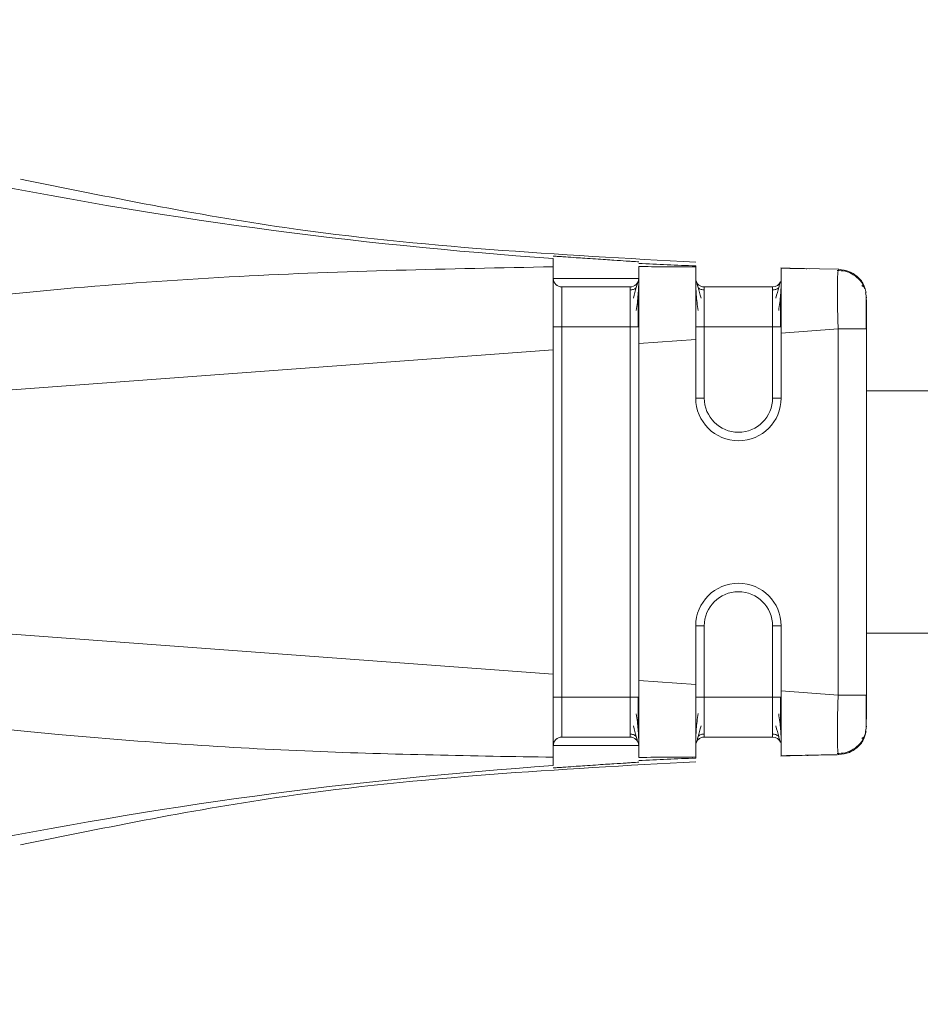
# Model space of a CAD drawing. Header units: millimetres. Extents: x -450 to 1926, y -64 to 425.
# Tile 34 of 41: x 1059 to 1074, y 156 to 173. Entities that reach past the tile are written whole.
import ezdxf

# ---------------------------------------------------------------- set-up
doc = ezdxf.new("R2010")
doc.units = ezdxf.units.MM
doc.linetypes.add('SLD-Solid', pattern=[0])

msp = doc.modelspace()

# ---------------------------------------------------------------- linework, layer by layer
at = {"color": 7, "linetype": 'SLD-Solid', "lineweight": 18}
for p, q in [((1072.417, 168.855), (1071.921, 168.868)), ((1072.936, 168.844), (1071.927, 168.863)), ((1072.936, 168.844), (1072.928, 168.824)), ((1072.928, 168.823), (1072.936, 168.844)), ((1069.277, 168.535), (1068.077, 168.535)), ((1071.777, 168.535), (1070.577, 168.535)), ((1073.427, 168.344), (1073.408, 168.437)), ((1068.077, 167.837), (1068.077, 161.333)), ((1069.277, 167.837), (1068.077, 167.837)), ((1069.277, 161.333), (1069.277, 167.837)), ((1070.577, 167.837), (1070.577, 166.585)), ((1071.777, 167.837), (1070.577, 167.837)), ((1071.777, 166.585), (1071.777, 167.837)), ((1072.927, 167.8), (1071.927, 167.726)), ((1072.927, 167.8), (1072.927, 161.37)), ((1073.427, 167.8), (1073.409, 167.8)), ((1073.427, 167.8), (1073.427, 161.37)), ((1071.927, 167.726), (1071.927, 166.585)), ((1070.427, 167.615), (1069.427, 167.541)), ((1069.427, 167.541), (1069.427, 161.629)), ((1070.427, 167.615), (1070.427, 166.585)), ((1067.927, 167.43), (1052.732, 166.307)), ((1067.927, 167.43), (1067.927, 161.74)), ((1073.427, 166.71), (1143.539, 166.71)), ((1067.927, 161.74), (1052.732, 162.863)), ((1070.427, 162.585), (1070.427, 161.555)), ((1070.577, 162.585), (1070.577, 161.333)), ((1071.777, 161.333), (1071.777, 162.585)), ((1071.927, 162.585), (1071.927, 161.444)), ((1073.427, 162.46), (1143.539, 162.46)), ((1070.427, 161.555), (1069.427, 161.629)), ((1072.927, 161.37), (1071.927, 161.444)), ((1069.277, 161.333), (1068.077, 161.333)), ((1071.777, 161.333), (1070.577, 161.333)), ((1073.427, 160.826), (1073.408, 160.733)), ((1073.427, 160.825), (1073.408, 160.733)), ((1073.418, 160.78), (1073.418, 160.826)), ((1069.277, 160.635), (1068.077, 160.635)), ((1068.077, 160.635), (1068.077, 160.635)), ((1069.277, 160.635), (1069.277, 160.635)), ((1071.777, 160.635), (1070.577, 160.635)), ((1070.577, 160.635), (1070.577, 160.635)), ((1071.777, 160.635), (1070.577, 160.635)), ((1071.777, 160.635), (1071.777, 160.635)), ((1067.927, 160.134), (1067.927, 160.281)), ((1071.921, 160.301), (1072.417, 160.315)), ((1072.936, 160.326), (1071.927, 160.307)), ((1072.936, 160.326), (1071.927, 160.307)), ((1072.403, 160.314), (1072.376, 160.314)), ((1072.911, 160.325), (1072.414, 160.315)), ((1072.928, 160.346), (1072.936, 160.326)), ((1072.936, 160.326), (1072.928, 160.346)), ((1072.936, 160.326), (1072.936, 160.326))]:
    msp.add_line(p, q, dxfattribs=at)
at = {"color": 7, "linetype": 'SLD-Solid', "lineweight": 18, "flags": 128}
for points in [[(1069.427, 168.685), (1069.369, 168.685), (1069.207, 168.685), (1068.964, 168.685), (1068.677, 168.685), (1068.39, 168.685), (1068.146, 168.685), (1067.984, 168.685), (1067.927, 168.685)], [(1069.427, 167.837), (1069.424, 167.837), (1069.415, 167.837), (1069.401, 167.837), (1069.383, 167.837), (1069.36, 167.837), (1069.334, 167.837), (1069.306, 167.837), (1069.277, 167.837)], [(1071.927, 167.837), (1071.924, 167.837), (1071.915, 167.837), (1071.901, 167.837), (1071.883, 167.837), (1071.86, 167.837), (1071.834, 167.837), (1071.806, 167.837), (1071.777, 167.837)], [(1070.427, 166.585), (1070.429, 166.585), (1070.438, 166.585), (1070.452, 166.585), (1070.47, 166.585), (1070.493, 166.585), (1070.519, 166.585), (1070.547, 166.585), (1070.577, 166.585)], [(1071.927, 166.585), (1071.924, 166.585), (1071.915, 166.585), (1071.901, 166.585), (1071.883, 166.585), (1071.86, 166.585), (1071.834, 166.585), (1071.806, 166.585), (1071.777, 166.585)], [(1070.427, 162.585), (1070.429, 162.585), (1070.438, 162.585), (1070.452, 162.585), (1070.47, 162.585), (1070.493, 162.585), (1070.519, 162.585), (1070.547, 162.585), (1070.577, 162.585)], [(1071.927, 162.585), (1071.924, 162.585), (1071.915, 162.585), (1071.901, 162.585), (1071.883, 162.585), (1071.86, 162.585), (1071.834, 162.585), (1071.806, 162.585), (1071.777, 162.585)], [(1069.427, 161.333), (1069.424, 161.333), (1069.415, 161.333), (1069.401, 161.333), (1069.383, 161.333), (1069.36, 161.333), (1069.334, 161.333), (1069.306, 161.333), (1069.277, 161.333)], [(1071.927, 161.333), (1071.924, 161.333), (1071.915, 161.333), (1071.901, 161.333), (1071.883, 161.333), (1071.86, 161.333), (1071.834, 161.333), (1071.806, 161.333), (1071.777, 161.333)], [(1068.077, 160.635), (1068.122, 160.635), (1068.252, 160.635), (1068.447, 160.635), (1068.677, 160.635), (1068.906, 160.635), (1069.101, 160.635), (1069.231, 160.635), (1069.277, 160.635)], [(1067.927, 160.485), (1067.984, 160.485), (1068.146, 160.485), (1068.39, 160.485), (1068.677, 160.485), (1068.964, 160.485), (1069.207, 160.485), (1069.369, 160.485), (1069.427, 160.485)]]:
    msp.add_lwpolyline(points, dxfattribs=at)
at = {"color": 7, "linetype": 'SLD-Solid', "lineweight": 18}
for centre, radius, start, end in [((1073.385, 248.443), 79.595, 250.91073, 266.068), ((1073.351, 248.161), 79.311, 267.16361, 267.88671), ((1068.077, 168.685), 0.15, 180, 270), ((1069.277, 168.685), 0.15, 270, 0), ((1071.777, 168.685), 0.15, 270, 337.0433), ((1071.177, 166.585), 0.75, 180, 0), ((1071.177, 166.585), 0.75, 180, 0), ((1071.177, 166.585), 0.6, 180, 0), ((1071.177, 162.585), 0.75, 0, 180), ((1071.177, 162.585), 0.75, 0, 180), ((1071.177, 162.585), 0.6, 0, 180), ((1068.077, 160.485), 0.15, 90, 180), ((1069.277, 160.485), 0.15, 359.9972, 90), ((1069.277, 160.485), 0.15, 16.9966, 90), ((1071.777, 160.485), 0.15, 22.2311, 90), ((1071.777, 160.485), 0.15, 22.1624, 90), ((1073.352, 81.008), 79.312, 92.114, 92.83709), ((1073.386, 80.726), 79.595, 93.93271, 109.08989)]:
    msp.add_arc(centre, radius, start, end, dxfattribs=at)
for points, knots in [([(1070.43, 168.968), (1068.016, 169.101), (1064.028, 169.32), (1060.117, 170.114), (1058.573, 170.427)], [0, 0, 0, 0, 0.605271, 1, 1, 1, 1]), ([(1069.427, 168.975), (1069.416, 168.976), (1069.4, 168.978), (1069.304, 168.984), (1069.185, 168.991), (1069.026, 169.002), (1068.838, 169.014), (1068.664, 169.026), (1068.488, 169.038), (1068.306, 169.05), (1068.157, 169.061), (1068.045, 169.068), (1067.952, 169.075), (1067.937, 169.075), (1067.927, 169.076)], [0, 0, 0, 0, 0.123082, 0.18658, 0.251196, 0.361764, 0.428626, 0.503058, 0.584391, 0.652955, 0.751381, 0.816619, 0.879885, 1, 1, 1, 1]), ([(1067.927, 168.889), (1067.927, 168.935), (1067.927, 169.014), (1067.927, 169.029), (1067.927, 169.036)], [0, 0, 0, 0, 0.576678, 1, 1, 1, 1]), ([(1067.927, 168.889), (1066.089, 168.853), (1062.313, 168.779), (1057.628, 168.367), (1054.189, 167.885), (1052.348, 167.538), (1051.319, 167.284), (1050.842, 167.102), (1050.669, 167.005), (1050.601, 166.932), (1050.58, 166.888), (1050.58, 166.844), (1050.601, 166.802), (1050.64, 166.762), (1050.701, 166.722), (1050.85, 166.649), (1051.196, 166.547), (1051.848, 166.419), (1052.397, 166.349), (1052.732, 166.307)], [0, 0, 0, 0, 0.277155, 0.569443, 0.709642, 0.801656, 0.852577, 0.869317, 0.879228, 0.882226, 0.884534, 0.88657, 0.888768, 0.891502, 0.895083, 0.899771, 0.916626, 0.949186, 1, 1, 1, 1]), ([(1067.927, 168.375), (1067.927, 168.491), (1067.926, 168.727), (1067.926, 168.834), (1067.927, 168.889)], [0, 0, 0, 0, 0.490418, 1, 1, 1, 1]), ([(1069.427, 167.541), (1069.427, 167.702), (1069.427, 168.025), (1069.427, 168.447), (1069.427, 168.766), (1069.427, 168.85), (1069.427, 168.892)], [0, 0, 0, 0, 0.2508221, 0.5008245, 0.7509724, 1, 1, 1, 1]), ([(1070.427, 168.885), (1070.241, 168.886), (1069.908, 168.889), (1069.574, 168.891), (1069.427, 168.892)], [0, 0, 0, 0, 0.556487, 1, 1, 1, 1]), ([(1070.427, 167.615), (1070.426, 167.775), (1070.426, 168.09), (1070.427, 168.489), (1070.426, 168.787), (1070.426, 168.852), (1070.427, 168.885)], [0, 0, 0, 0, 0.2552155, 0.5005837, 0.7431346, 1, 1, 1, 1]), ([(1070.427, 168.885), (1070.427, 168.891), (1070.427, 168.901), (1070.427, 168.903), (1070.427, 168.904)], [0, 0, 0, 0, 0.566355, 1, 1, 1, 1]), ([(1071.927, 168.863), (1072.066, 168.861), (1072.375, 168.855), (1072.375, 168.855), (1072.376, 168.855)], [0, 0, 0, 0, 0.452475, 1, 1, 1, 1]), ([(1071.927, 167.726), (1071.927, 167.876), (1071.927, 168.176), (1071.927, 168.547), (1071.927, 168.817), (1071.927, 168.848), (1071.927, 168.863)], [0, 0, 0, 0, 0.2500976, 0.4998872, 0.7496188, 1, 1, 1, 1]), ([(1073.395, 168.504), (1073.393, 168.514), (1073.381, 168.587), (1073.288, 168.701), (1073.13, 168.818), (1073.001, 168.835), (1072.936, 168.844)], [0, 0, 0, 0, 0.049019, 0.366012, 0.683006, 1, 1, 1, 1]), ([(1073.391, 168.515), (1073.367, 168.561), (1073.319, 168.654), (1073.197, 168.755), (1073.056, 168.818), (1072.956, 168.822), (1072.908, 168.825)], [0, 0, 0, 0, 0.2557803, 0.5158251, 0.7673882, 1, 1, 1, 1]), ([(1072.928, 168.824), (1072.927, 168.823), (1072.924, 168.816), (1072.918, 168.742), (1072.912, 168.557), (1072.914, 168.27), (1072.92, 168.009), (1072.924, 167.87), (1072.927, 167.8)], [0, 0, 0, 0, 0.009725, 0.155004, 0.430002, 0.709353, 0.853403, 1, 1, 1, 1]), ([(1067.968, 168.583), (1067.969, 168.581), (1067.98, 168.564), (1068.019, 168.543), (1068.057, 168.537), (1068.077, 168.535)], [0, 0, 0, 0, 0.0383493, 0.5191746, 1, 1, 1, 1]), ([(1068.077, 168.535), (1068.077, 168.524), (1068.077, 168.504), (1068.077, 168.342), (1068.077, 168.111), (1068.077, 167.928), (1068.077, 167.837)], [0, 0, 0, 0, 0.250957, 0.500564, 0.749846, 1, 1, 1, 1]), ([(1069.277, 167.837), (1069.277, 167.928), (1069.277, 168.111), (1069.277, 168.342), (1069.277, 168.504), (1069.277, 168.524), (1069.277, 168.535)], [0, 0, 0, 0, 0.250154, 0.499436, 0.749043, 1, 1, 1, 1]), ([(1069.383, 168.522), (1069.375, 168.516), (1069.36, 168.503), (1069.333, 168.491), (1069.305, 168.483), (1069.286, 168.483), (1069.277, 168.482)], [0, 0, 0, 0, 0.262686, 0.519977, 0.766996, 1, 1, 1, 1]), ([(1069.416, 168.63), (1069.412, 168.618), (1069.404, 168.596), (1069.378, 168.509), (1069.351, 168.406), (1069.333, 168.339)], [0, 0, 0, 0, 0.261307, 0.514798, 1, 1, 1, 1]), ([(1069.383, 168.121), (1069.39, 168.169), (1069.404, 168.266), (1069.417, 168.402), (1069.425, 168.527), (1069.426, 168.59), (1069.427, 168.622)], [0, 0, 0, 0, 0.238318, 0.484229, 0.738103, 1, 1, 1, 1]), ([(1070.427, 168.622), (1070.427, 168.59), (1070.428, 168.527), (1070.436, 168.402), (1070.449, 168.266), (1070.463, 168.169), (1070.47, 168.121)], [0, 0, 0, 0, 0.261912, 0.51579, 0.761682, 1, 1, 1, 1]), ([(1070.52, 168.339), (1070.502, 168.406), (1070.475, 168.509), (1070.449, 168.596), (1070.441, 168.618), (1070.437, 168.63)], [0, 0, 0, 0, 0.48507, 0.738518, 1, 1, 1, 1]), ([(1070.577, 168.482), (1070.567, 168.482), (1070.548, 168.483), (1070.52, 168.491), (1070.493, 168.503), (1070.478, 168.516), (1070.47, 168.522)], [0, 0, 0, 0, 0.233001, 0.48002, 0.737312, 1, 1, 1, 1]), ([(1070.577, 168.535), (1070.577, 168.524), (1070.577, 168.504), (1070.577, 168.342), (1070.577, 168.111), (1070.577, 167.928), (1070.577, 167.837)], [0, 0, 0, 0, 0.250957, 0.500564, 0.749846, 1, 1, 1, 1]), ([(1071.777, 167.837), (1071.777, 167.928), (1071.777, 168.111), (1071.777, 168.342), (1071.777, 168.504), (1071.777, 168.524), (1071.777, 168.535)], [0, 0, 0, 0, 0.250154, 0.499436, 0.749043, 1, 1, 1, 1]), ([(1071.883, 168.522), (1071.875, 168.516), (1071.86, 168.503), (1071.833, 168.491), (1071.805, 168.483), (1071.786, 168.483), (1071.777, 168.482)], [0, 0, 0, 0, 0.262686, 0.519977, 0.766996, 1, 1, 1, 1]), ([(1071.916, 168.63), (1071.912, 168.618), (1071.904, 168.596), (1071.878, 168.509), (1071.851, 168.406), (1071.833, 168.339)], [0, 0, 0, 0, 0.261307, 0.514798, 1, 1, 1, 1]), ([(1071.883, 168.121), (1071.89, 168.169), (1071.904, 168.266), (1071.917, 168.402), (1071.925, 168.527), (1071.926, 168.59), (1071.927, 168.622)], [0, 0, 0, 0, 0.238318, 0.484229, 0.738103, 1, 1, 1, 1]), ([(1073.418, 168.435), (1073.41, 168.465), (1073.394, 168.529), (1073.361, 168.548), (1073.344, 168.558)], [0, 0, 0, 0, 0.4753454, 1, 1, 1, 1]), ([(1067.927, 167.43), (1067.926, 167.605), (1067.926, 167.949), (1067.927, 168.235), (1067.927, 168.375)], [0, 0, 0, 0, 0.510429, 1, 1, 1, 1]), ([(1069.416, 167.829), (1069.416, 167.882), (1069.416, 167.987), (1069.416, 168.139), (1069.416, 168.281), (1069.416, 168.359), (1069.416, 168.398)], [0, 0, 0, 0, 0.250249, 0.500316, 0.750202, 1, 1, 1, 1]), ([(1071.916, 167.829), (1071.916, 167.882), (1071.916, 167.987), (1071.916, 168.139), (1071.916, 168.281), (1071.916, 168.359), (1071.916, 168.398)], [0, 0, 0, 0, 0.250249, 0.500316, 0.750202, 1, 1, 1, 1]), ([(1073.418, 168.186), (1073.418, 168.224), (1073.418, 168.312), (1073.418, 168.361), (1073.418, 168.389)], [0, 0, 0, 0, 0.430027, 1, 1, 1, 1]), ([(1073.418, 167.793), (1073.418, 167.856), (1073.418, 167.982), (1073.418, 168.132), (1073.418, 168.201), (1073.418, 168.224)], [0, 0, 0, 0, 0.397478, 0.794745, 1, 1, 1, 1]), ([(1073.418, 167.794), (1073.418, 167.856), (1073.418, 167.982), (1073.418, 168.118), (1073.418, 168.175), (1073.418, 168.186)], [0, 0, 0, 0, 0.445553, 0.890853, 1, 1, 1, 1]), ([(1073.427, 168.311), (1073.427, 168.307), (1073.427, 168.288), (1073.427, 168.166), (1073.427, 167.988), (1073.427, 167.862), (1073.427, 167.8)], [0, 0, 0, 0, 0.124515, 0.464868, 0.733493, 1, 1, 1, 1]), ([(1073.409, 167.8), (1073.404, 167.8), (1073.39, 167.8), (1073.287, 167.8), (1073.123, 167.8), (1072.992, 167.8), (1072.927, 167.8)], [0, 0, 0, 0, 0.152691, 0.435127, 0.717564, 1, 1, 1, 1]), ([(1052.732, 162.863), (1052.206, 162.8), (1051.568, 162.722), (1050.888, 162.534), (1050.708, 162.457), (1050.631, 162.399), (1050.604, 162.37), (1050.587, 162.342), (1050.579, 162.311), (1050.583, 162.275), (1050.603, 162.236), (1050.641, 162.195), (1050.736, 162.124), (1050.933, 162.03), (1051.42, 161.86), (1052.39, 161.624), (1054.104, 161.301), (1056.465, 160.962), (1059.764, 160.61), (1063.618, 160.353), (1066.519, 160.304), (1067.927, 160.281)], [0, 0, 0, 0, 0.079633, 0.096416, 0.106506, 0.108989, 0.110947, 0.112535, 0.113904, 0.115836, 0.117972, 0.120667, 0.124353, 0.135955, 0.15357, 0.20236, 0.286651, 0.417176, 0.562519, 0.787792, 1, 1, 1, 1]), ([(1067.927, 160.8), (1067.927, 160.94), (1067.926, 161.225), (1067.926, 161.566), (1067.927, 161.74)], [0, 0, 0, 0, 0.489706, 1, 1, 1, 1]), ([(1069.427, 160.278), (1069.427, 160.32), (1069.427, 160.404), (1069.427, 160.723), (1069.427, 161.145), (1069.427, 161.468), (1069.427, 161.629)], [0, 0, 0, 0, 0.249034, 0.499186, 0.749184, 1, 1, 1, 1]), ([(1070.427, 160.285), (1070.426, 160.318), (1070.426, 160.383), (1070.427, 160.681), (1070.426, 161.08), (1070.426, 161.395), (1070.427, 161.555)], [0, 0, 0, 0, 0.256857, 0.499427, 0.744777, 1, 1, 1, 1]), ([(1071.927, 160.307), (1071.927, 160.322), (1071.927, 160.353), (1071.927, 160.623), (1071.927, 160.994), (1071.927, 161.294), (1071.927, 161.444)], [0, 0, 0, 0, 0.250255, 0.500093, 0.749776, 1, 1, 1, 1]), ([(1068.077, 161.333), (1068.077, 161.242), (1068.077, 161.059), (1068.077, 160.828), (1068.077, 160.666), (1068.077, 160.645), (1068.077, 160.635)], [0, 0, 0, 0, 0.250154, 0.499436, 0.749043, 1, 1, 1, 1]), ([(1069.277, 160.635), (1069.277, 160.645), (1069.277, 160.666), (1069.277, 160.828), (1069.277, 161.059), (1069.277, 161.242), (1069.277, 161.333)], [0, 0, 0, 0, 0.250957, 0.500564, 0.749846, 1, 1, 1, 1]), ([(1069.416, 160.769), (1069.416, 160.808), (1069.416, 160.886), (1069.416, 161.026), (1069.416, 161.176), (1069.416, 161.281), (1069.416, 161.333)], [0, 0, 0, 0, 0.24996, 0.499871, 0.74992, 1, 1, 1, 1]), ([(1070.577, 161.333), (1070.577, 161.242), (1070.577, 161.059), (1070.577, 160.828), (1070.577, 160.666), (1070.577, 160.645), (1070.577, 160.635)], [0, 0, 0, 0, 0.250154, 0.499436, 0.749043, 1, 1, 1, 1]), ([(1071.777, 160.635), (1071.777, 160.645), (1071.777, 160.666), (1071.777, 160.828), (1071.777, 161.059), (1071.777, 161.242), (1071.777, 161.333)], [0, 0, 0, 0, 0.250957, 0.500564, 0.749846, 1, 1, 1, 1]), ([(1071.916, 160.769), (1071.916, 160.808), (1071.916, 160.886), (1071.916, 161.026), (1071.916, 161.176), (1071.916, 161.281), (1071.916, 161.333)], [0, 0, 0, 0, 0.24996, 0.499871, 0.74992, 1, 1, 1, 1]), ([(1072.927, 161.37), (1072.922, 161.231), (1072.914, 160.958), (1072.913, 160.613), (1072.918, 160.428), (1072.924, 160.354), (1072.927, 160.347), (1072.928, 160.346)], [0, 0, 0, 0, 0.289537, 0.569309, 0.844608, 0.9901, 1, 1, 1, 1]), ([(1073.418, 160.946), (1073.418, 160.969), (1073.418, 161.037), (1073.418, 161.188), (1073.418, 161.313), (1073.418, 161.376)], [0, 0, 0, 0, 0.205255, 0.602522, 1, 1, 1, 1]), ([(1073.427, 161.37), (1073.427, 161.29), (1073.427, 161.128), (1073.427, 161.01), (1073.427, 160.951)], [0, 0, 0, 0, 0.498954, 1, 1, 1, 1]), ([(1069.427, 160.55), (1069.426, 160.581), (1069.425, 160.644), (1069.417, 160.767), (1069.404, 160.901), (1069.39, 160.997), (1069.383, 161.045)], [0, 0, 0, 0, 0.262057, 0.5160046, 0.7618743, 1, 1, 1, 1]), ([(1070.47, 161.049), (1070.463, 161.002), (1070.449, 160.905), (1070.436, 160.771), (1070.428, 160.646), (1070.427, 160.583), (1070.427, 160.551)], [0, 0, 0, 0, 0.238194, 0.484055, 0.738008, 1, 1, 1, 1]), ([(1071.927, 160.55), (1071.926, 160.581), (1071.925, 160.644), (1071.917, 160.767), (1071.904, 160.901), (1071.89, 160.997), (1071.883, 161.045)], [0, 0, 0, 0, 0.262057, 0.516005, 0.761874, 1, 1, 1, 1]), ([(1073.418, 160.781), (1073.418, 160.808), (1073.418, 160.849), (1073.418, 160.922), (1073.418, 160.946)], [0, 0, 0, 0, 0.674154, 1, 1, 1, 1]), ([(1067.927, 160.281), (1067.926, 160.336), (1067.926, 160.444), (1067.927, 160.683), (1067.927, 160.8)], [0, 0, 0, 0, 0.509411, 1, 1, 1, 1]), ([(1069.333, 160.829), (1069.351, 160.762), (1069.378, 160.661), (1069.403, 160.575), (1069.412, 160.552), (1069.416, 160.541)], [0, 0, 0, 0, 0.485154, 0.738623, 1, 1, 1, 1]), ([(1070.437, 160.541), (1070.442, 160.553), (1070.45, 160.575), (1070.475, 160.662), (1070.503, 160.764), (1070.52, 160.831)], [0, 0, 0, 0, 0.261424, 0.514828, 1, 1, 1, 1]), ([(1071.833, 160.829), (1071.851, 160.762), (1071.878, 160.661), (1071.903, 160.575), (1071.912, 160.552), (1071.916, 160.541)], [0, 0, 0, 0, 0.485154, 0.738623, 1, 1, 1, 1]), ([(1073.408, 160.733), (1073.404, 160.7), (1073.39, 160.603), (1073.29, 160.468), (1073.13, 160.351), (1073.001, 160.334), (1072.936, 160.326)], [0, 0, 0, 0, 0.145365, 0.430243, 0.715122, 1, 1, 1, 1]), ([(1073.344, 160.611), (1073.361, 160.622), (1073.394, 160.641), (1073.41, 160.705), (1073.418, 160.735)], [0, 0, 0, 0, 0.524709, 1, 1, 1, 1]), ([(1069.277, 160.687), (1069.286, 160.687), (1069.305, 160.686), (1069.333, 160.679), (1069.36, 160.666), (1069.375, 160.653), (1069.383, 160.647)], [0, 0, 0, 0, 0.233003, 0.480022, 0.737313, 1, 1, 1, 1]), ([(1070.47, 160.648), (1070.478, 160.654), (1070.493, 160.667), (1070.52, 160.679), (1070.548, 160.687), (1070.567, 160.688), (1070.577, 160.688)], [0, 0, 0, 0, 0.2626846, 0.5199761, 0.766996, 1, 1, 1, 1]), ([(1071.777, 160.687), (1071.786, 160.687), (1071.805, 160.686), (1071.833, 160.679), (1071.86, 160.666), (1071.875, 160.653), (1071.883, 160.647)], [0, 0, 0, 0, 0.2330034, 0.4800218, 0.737313, 1, 1, 1, 1]), ([(1072.908, 160.345), (1072.956, 160.348), (1073.056, 160.352), (1073.197, 160.415), (1073.319, 160.516), (1073.367, 160.609), (1073.391, 160.655)], [0, 0, 0, 0, 0.2326117, 0.4841748, 0.7442196, 1, 1, 1, 1]), ([(1072.908, 160.345), (1072.956, 160.347), (1073.056, 160.352), (1073.197, 160.414), (1073.319, 160.516), (1073.367, 160.609), (1073.391, 160.655)], [0, 0, 0, 0, 0.232612, 0.484175, 0.74422, 1, 1, 1, 1]), ([(1073.395, 160.666), (1073.394, 160.656), (1073.381, 160.583), (1073.288, 160.468), (1073.13, 160.351), (1073.001, 160.334), (1072.936, 160.326)], [0, 0, 0, 0, 0.050382, 0.366921, 0.683461, 1, 1, 1, 1]), ([(1058.573, 158.742), (1060.117, 159.056), (1064.028, 159.85), (1068.016, 160.069), (1070.43, 160.202)], [0, 0, 0, 0, 0.394724, 1, 1, 1, 1]), ([(1067.927, 160.094), (1067.937, 160.094), (1067.952, 160.095), (1068.045, 160.101), (1068.157, 160.109), (1068.306, 160.12), (1068.488, 160.132), (1068.664, 160.144), (1068.838, 160.156), (1069.026, 160.168), (1069.185, 160.178), (1069.304, 160.186), (1069.4, 160.192), (1069.416, 160.193), (1069.427, 160.194)], [0, 0, 0, 0, 0.120107, 0.183374, 0.248618, 0.347036, 0.415602, 0.496942, 0.571361, 0.638218, 0.748801, 0.813411, 0.876907, 1, 1, 1, 1]), ([(1069.427, 160.278), (1069.614, 160.279), (1069.948, 160.281), (1070.281, 160.284), (1070.427, 160.285)], [0, 0, 0, 0, 0.563222, 1, 1, 1, 1]), ([(1070.427, 160.266), (1070.427, 160.267), (1070.427, 160.27), (1070.427, 160.28), (1070.427, 160.285)], [0, 0, 0, 0, 0.55364, 1, 1, 1, 1]), ([(1071.927, 160.307), (1072.226, 160.313), (1072.825, 160.324), (1072.945, 160.326), (1072.661, 160.321), (1072.172, 160.311), (1071.927, 160.307)], [0, 0, 0, 0, 0.28024, 0.559855, 0.779601, 1, 1, 1, 1]), ([(1072.394, 160.315), (1072.392, 160.315), (1072.389, 160.315), (1072.071, 160.309), (1071.927, 160.307)], [0, 0, 0, 0, 0.545182, 1, 1, 1, 1])]:
    msp.add_open_spline(points, degree=3, knots=knots, dxfattribs=at)
for points in [[(1070.427, 168.685), (1070.429, 168.665), (1070.433, 168.626), (1070.468, 168.576), (1070.518, 168.542), (1070.557, 168.537), (1070.577, 168.535)], [(1067.927, 167.837), (1067.929, 167.837), (1067.933, 167.837), (1067.968, 167.837), (1068.018, 167.837), (1068.057, 167.837), (1068.077, 167.837)], [(1070.427, 167.837), (1070.429, 167.837), (1070.433, 167.837), (1070.468, 167.837), (1070.518, 167.837), (1070.557, 167.837), (1070.577, 167.837)], [(1067.927, 161.333), (1067.929, 161.333), (1067.933, 161.333), (1067.968, 161.333), (1068.018, 161.333), (1068.057, 161.333), (1068.077, 161.333)], [(1070.427, 161.333), (1070.429, 161.333), (1070.433, 161.333), (1070.468, 161.333), (1070.518, 161.333), (1070.557, 161.333), (1070.577, 161.333)], [(1073.427, 161.37), (1073.419, 161.37), (1073.404, 161.37), (1073.288, 161.37), (1073.123, 161.37), (1072.992, 161.37), (1072.927, 161.37)], [(1067.927, 160.485), (1067.929, 160.505), (1067.933, 160.544), (1067.968, 160.594), (1068.018, 160.628), (1068.057, 160.633), (1068.077, 160.635)], [(1070.427, 160.485), (1070.429, 160.505), (1070.433, 160.544), (1070.468, 160.594), (1070.518, 160.628), (1070.557, 160.633), (1070.577, 160.635)], [(1070.427, 160.485), (1070.429, 160.504), (1070.433, 160.544), (1070.468, 160.593), (1070.518, 160.628), (1070.557, 160.632), (1070.577, 160.635)]]:
    msp.add_open_spline(points, degree=3, dxfattribs=at)

doc.saveas('drawing.dxf')
